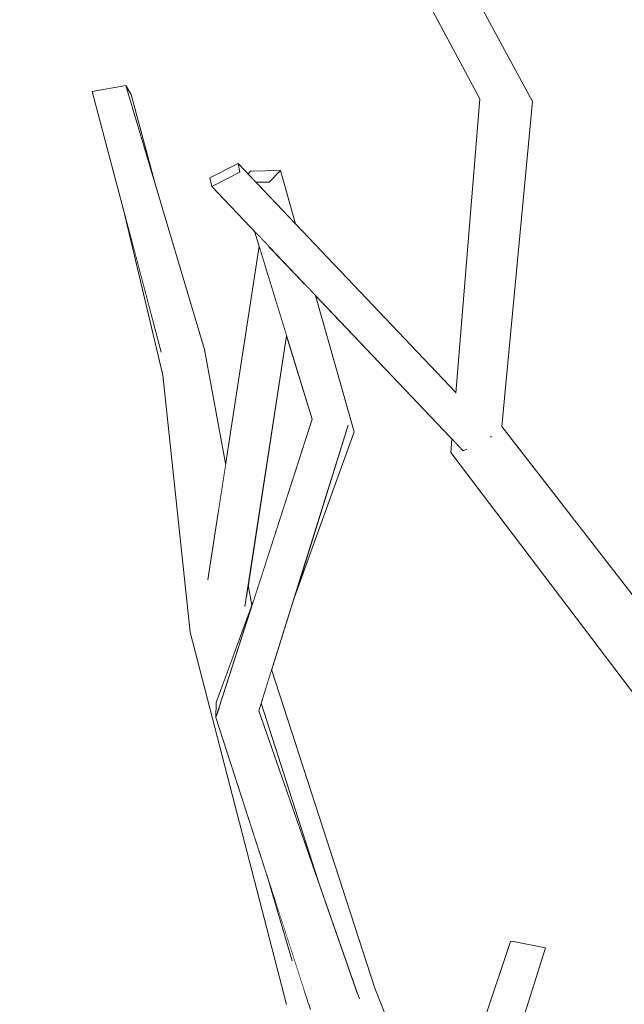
# Model space of a CAD drawing. Extents: x -289599 to -184549, y 66678 to 295474.
# Tile 140 of 256: x -267265 to -267196, y 72229 to 72342. Entities that reach past the tile are written whole.
import ezdxf

# ---------------------------------------------------------------- set-up
doc = ezdxf.new("R2010")
doc.units = 0
doc.header["$MEASUREMENT"] = 0
doc.linetypes.add('Wipeout_Contour', pattern=[1000, 0, -1000])
doc.layers.add('arch drzewa', color=8, linetype='Continuous')
doc.layers.add('Model Ściany', color=8, linetype='Continuous')
doc.layers.add('arch drzewa_Nr_Pióra__4', color=8, linetype='Continuous', lineweight=9)

msp = doc.modelspace()

# ---------------------------------------------------------------- wipeouts: each hides what was drawn before it
at = {"color": 254, "linetype": 'Wipeout_Contour', "lineweight": 0, "ltscale": 155815580.5429485}
msp.add_wipeout([(-266554.89, 73918.5), (-267404.89, 73918.5), (-267404.89, 71750.74), (-267394.05, 71748.38), (-267372.77, 71719.53), (-267373.64, 71718.42), (-267361.77, 71703.3), (-267362.86, 71707.49), (-267359.04, 71708.25), (-267358.29, 71705.38), (-267355.17, 71695.54), (-267346.43, 71685.62), (-267240.2, 71631.77), (-267227.65, 71618.5), (-267218.17, 71618.5), (-267220.21, 71620.82), (-267247.35, 71650.22), (-267302.21, 71663.9), (-267344.56, 71705.32), (-267344.38, 71705.62), (-267342.13, 71706.97), (-267301.15, 71667.98), (-267250.39, 71657.3), (-267251.23, 71718.8), (-267273.59, 71740.57), (-267303.22, 71763.94), (-267315.77, 71793.44), (-267312.12, 71795.22), (-267299.06, 71767.03), (-267278.28, 71751.59), (-267300.51, 71793.47), (-267299.07, 71794.08), (-267295.74, 71795.05), (-267269.02, 71744.71), (-267267.61, 71743.65), (-267242.21, 71719.01), (-267240.22, 71656.11), (-267209.85, 71623.74), (-267192.15, 71653.85), (-267191.46, 71694.71), (-267193.92, 71714.07), (-267240.91, 71785.35), (-267259.73, 71812.62), (-267259.88, 71812.93), (-267260.8, 71812.82), (-267270.86, 71824.37), (-267270.54, 71828.28), (-267284.76, 71838.86), (-267339.96, 71858.73), (-267360.22, 71897.52), (-267358.39, 71899.45), (-267355.97, 71898.67), (-267336.95, 71862.09), (-267284.5, 71844.32), (-267289.83, 71884.07), (-267289.74, 71884.6), (-267318.21, 71914.64), (-267315.25, 71916.35), (-267314.75, 71916.33), (-267285.4, 71886.11), (-267266.24, 71880.37), (-267263.37, 71892.41), (-267272.23, 71900.47), (-267271.16, 71917.53), (-267290.97, 71936.41), (-267293.6, 71962.94), (-267291, 71964.16), (-267288.75, 71963.13), (-267285.82, 71939.03), (-267270.75, 71924.2), (-267270.15, 71933.8), (-267268.22, 71934.27), (-267266.08, 71933.72), (-267266.79, 71920.31), (-267258.08, 71911.73), (-267250.14, 71948.8), (-267246.25, 71948.52), (-267246.21, 71946.67), (-267254.45, 71908.17), (-267252.47, 71906.21), (-267255.44, 71892.9), (-267227.55, 71869.33), (-267227.88, 71868.89), (-267227.73, 71868.84), (-267199.86, 71820.83), (-267198.77, 71802.23), (-267191.78, 71821.78), (-267221.92, 71864.2), (-267221.25, 71864.62), (-267218.99, 71865.53), (-267189.25, 71824.28), (-267188.66, 71858.3), (-267186.39, 71900.82), (-267222.82, 71986.56), (-267226.45, 71988.74), (-267224.64, 71990.83), (-267225.42, 71992.67), (-267229.06, 71999.34), (-267272.8, 72049.63), (-267294.95, 72051.63), (-267299.19, 72053.27), (-267330.73, 72076.07), (-267343.97, 72085.11), (-267390.39, 72099.59), (-267391.71, 72101.29), (-267389.57, 72103.42), (-267341.07, 72088.55), (-267328.2, 72079.46), (-267355.07, 72117.93), (-267355.02, 72119.18), (-267352.4, 72119.92), (-267325.31, 72083.33), (-267285.03, 72065.32), (-267313.51, 72104.32), (-267306.83, 72136.48), (-267310, 72141.1), (-267327.38, 72176.11), (-267325.58, 72177.05), (-267323.15, 72177.38), (-267308.13, 72149.23), (-267310.21, 72162.07), (-267306.83, 72162.95), (-267306.13, 72162.19), (-267303.17, 72145.56), (-267301.81, 72139.09), (-267289.28, 72122.03), (-267288.79, 72176.46), (-267286.85, 72176.89), (-267283.45, 72176.62), (-267284, 72114.84), (-267282.59, 72112.92), (-267248.87, 72053.1), (-267227.3, 72017.9), (-267229.32, 72048.9), (-267234.21, 72057.74), (-267236.98, 72061.01), (-267236.23, 72061.39), (-267250.28, 72086.77), (-267235.32, 72122.05), (-267228.73, 72157.87), (-267226.96, 72157.71), (-267226.37, 72157.6), (-267231.84, 72121.2), (-267245.33, 72088.35), (-267221.6, 72049.35), (-267221.55, 72048.99), (-267211.02, 72036.52), (-267224.99, 72066.7), (-267224.1, 72068.76), (-267220.34, 72068.94), (-267201.46, 72030.94), (-267205.13, 72046.01), (-267195.1, 72076.44), (-267196.57, 72076.37), (-267206.31, 72140.08), (-267220.79, 72182.17), (-267261.46, 72212.28), (-267294.12, 72221.23), (-267319.97, 72232.76), (-267344.72, 72248.99), (-267344.79, 72250.7), (-267342.36, 72251.89), (-267333.53, 72246.52), (-267331.86, 72248.22), (-267298.25, 72228.87), (-267290.01, 72225.52), (-267254.88, 72216.58), (-267222.76, 72193.85), (-267222.2, 72195.52), (-267234.49, 72228.61), (-267245.6, 72271.62), (-267248.78, 72301.27), (-267253.4, 72320.74), (-267256.92, 72334.03), (-267253.03, 72334.74), (-267252.42, 72333.68), (-267249.6, 72323.21), (-267243.96, 72304.25), (-267241.52, 72291.07), (-267237.66, 72316.17), (-267238.19, 72317.91), (-267243.11, 72323.08), (-267243.33, 72324.09), (-267240.09, 72325.73), (-267238.94, 72324.52), (-267238.64, 72324.84), (-267235.21, 72324.9), (-267233.47, 72318.76), (-267214.98, 72299.28), (-267212.2, 72333.19), (-267228.57, 72363.86), (-267226.03, 72365.13), (-267223.67, 72365.28), (-267206.11, 72332.9), (-267209.66, 72295.36), (-267181.01, 72258.39), (-267178.26, 72278.79), (-267178.28, 72280.56), (-267178.35, 72284.63), (-267179.79, 72286.84), (-267179.94, 72286.81), (-267180.16, 72287.39), (-267183.64, 72292.7), (-267184.72, 72299.54), (-267191.01, 72316.29), (-267194.12, 72352.21), (-267184.49, 72379.66), (-267181.78, 72379.12), (-267181.77, 72378.98), (-267190.2, 72352.49), (-267187.39, 72328.96), (-267186.13, 72329.22), (-267184.86, 72328.42), (-267179.85, 72303.15), (-267178.59, 72300.2), (-267179.23, 72341.99), (-267177.86, 72342.19), (-267175.84, 72342.16), (-267175.19, 72341.94), (-267175, 72335.45), (-267173.66, 72368.41), (-267171.45, 72368.51), (-267169.93, 72368.3), (-267170.4, 72322.65), (-267172.58, 72296.58), (-267157.45, 72312.87), (-267146.23, 72345.54), (-267142.87, 72345.09), (-267142.7, 72343.88), (-267152.89, 72309.78), (-267168.83, 72291.03), (-267169.46, 72282.3), (-267162.43, 72272.66), (-267162.33, 72257.61), (-267158.59, 72264.2), (-267152.34, 72309.05), (-267150.13, 72308.95), (-267148.64, 72308.74), (-267154.24, 72262.49), (-267162.27, 72247.35), (-267162.2, 72236.68), (-267135.6, 72265.25), (-267135.28, 72293), (-267131.42, 72293.3), (-267130.76, 72291.44), (-267131, 72270.18), (-267128.51, 72272.86), (-267122.12, 72299.75), (-267099.47, 72329.42), (-267097.98, 72329.77), (-267095.06, 72328.15), (-267116.44, 72300.44), (-267122.1, 72279.04), (-267096.71, 72303.64), (-267093.97, 72302.24), (-267092.55, 72300.96), (-267124.41, 72270.08), (-267124.47, 72270.11), (-267124.52, 72269.93), (-267131.09, 72262.5), (-267131.28, 72246.32), (-267091.76, 72275.06), (-267087.49, 72308.02), (-267082.99, 72307.8), (-267087.45, 72272.08), (-267129.48, 72240.53), (-267142.14, 72203.78), (-267139.97, 72201.92), (-267147.29, 72188.82), (-267148.25, 72186.05), (-267098.87, 72200.54), (-267078.78, 72244.31), (-267027.3, 72275.39), (-267024.95, 72273.24), (-267024.95, 72272.56), (-267073.28, 72242.57), (-267095.96, 72194.42), (-267152.29, 72175.83), (-267164.36, 72157.23), (-267164.31, 72155.32), (-267165.61, 72155.31), (-267166.47, 72153.98), (-267171.79, 72130.46), (-267171.79, 72129.72), (-267171.62, 72125.13), (-267168.64, 72128.16), (-267165.27, 72149.83), (-267163.68, 72151.86), (-267160.07, 72150.82), (-267162.38, 72127.73), (-267163.89, 72124.2), (-267171.23, 72114.39), (-267170.51, 72094.67), (-267170.45, 72094.54), (-267170.5, 72094.53), (-267169.08, 72055.64), (-267168.01, 72028.93), (-267166.71, 72022.75), (-267167.75, 72022.59), (-267166.11, 71981.58), (-267165.41, 71946.78), (-267160.96, 71940.17), (-267154.78, 71925.2), (-267157.32, 71971.72), (-267159.94, 72001.28), (-267163.82, 72055.82), (-267163.84, 72063.1), (-267164.32, 72077.48), (-267161.37, 72077.66), (-267160.94, 72076.85), (-267160.23, 72062.48), (-267159.66, 72054.84), (-267155.89, 72020.36), (-267152.04, 72041.87), (-267148.7, 72041.69), (-267146.72, 72041.2), (-267153.84, 72001.51), (-267153.6, 71999.34), (-267148.41, 71971.27), (-267141.73, 71910.81), (-267130.2, 71936.36), (-267124.65, 71946.44), (-267123.81, 71972.6), (-267099.22, 72018.98), (-267098.65, 72019.15), (-267098.69, 72019.63), (-267084.29, 72036.06), (-267073.32, 72053.32), (-267078.55, 72078.81), (-267075.93, 72079.42), (-267074.82, 72078.73), (-267070.47, 72057.8), (-267070.42, 72057.89), (-267056.61, 72091.8), (-267054.99, 72091.74), (-267051.8, 72090.79), (-267064.65, 72056.13), (-267068.73, 72049.4), (-267068.15, 72046.6), (-267077.33, 72035.21), (-267084.67, 72023.1), (-267062.19, 72029.47), (-267052.81, 72062.94), (-267048.42, 72062.22), (-267056.35, 72031.13), (-267054.58, 72031.63), (-267045.99, 72038.91), (-267032.16, 72051.01), (-267031.42, 72050.54), (-267020.35, 72062.61), (-267018.61, 72062.89), (-267015.99, 72061.06), (-267043.56, 72030.26), (-267052.71, 72027.73), (-267061.55, 72019.78), (-267080, 71992.99), (-267093.88, 71952.99), (-267084.28, 71961.07), (-267024.01, 71996.91), (-266998.65, 72044.15), (-266995.15, 72044.03), (-266993.91, 72042.09), (-267016.92, 71999.22), (-266957.08, 72017.32), (-266950.39, 72026.42), (-266930.3, 72054.71), (-266929.29, 72055.13), (-266926.46, 72053.39), (-266955.35, 72013.46), (-267019.39, 71992.96), (-267077.74, 71956.54), (-267099.7, 71936.7), (-267122.83, 71887.39), (-267126.74, 71865.63), (-267122.46, 71858.86), (-267124.14, 71868.46), (-267123.09, 71869.81), (-267120.43, 71869.49), (-267116.24, 71849), (-267114.26, 71845.88), (-267113.12, 71833.76), (-267112.64, 71831.42), (-267110.74, 71828.86), (-267105.17, 71849.14), (-267096.58, 71873.38), (-267095.7, 71875.13), (-267103.9, 71925.7), (-267100.53, 71926.23), (-267098.59, 71926.05), (-267091.65, 71883.21), (-267088.61, 71889.26), (-267081.24, 71913.31), (-267079.73, 71914.34), (-267076.87, 71912.94), (-267083.05, 71888.5), (-267089.79, 71871.89), (-267096.95, 71847.35), (-267104.1, 71819.91), (-267089.95, 71800.84), (-267077.85, 71836.95), (-267075.72, 71865.5), (-267049.63, 71904.05), (-267046.66, 71904.73), (-267045.7, 71902.48), (-267069.99, 71865.23), (-267070.6, 71836.16), (-267084.05, 71795.41), (-267080.14, 71787.89), (-267071.36, 71794.68), (-267054.59, 71808.43), (-267020.67, 71856.61), (-266986.06, 71878.82), (-266961.97, 71898.35), (-266959.13, 71896.29), (-266959.16, 71896.03), (-266960.68, 71894.8), (-266957.88, 71893.41), (-266958.11, 71891.29), (-267015.33, 71854.49), (-267048.81, 71806.87), (-267049.88, 71805.29), (-267051.19, 71803.49), (-267065.12, 71792.28), (-267077.11, 71782.06), (-267065.43, 71759.6), (-267041.15, 71802.36), (-267006.62, 71809.79), (-266983.4, 71843.27), (-266981.1, 71846.61), (-266980.61, 71847.28), (-266977.96, 71846.19), (-266980.37, 71842.76), (-267005.92, 71805.89), (-267036.06, 71799.94), (-267061.32, 71751.7), (-267059.69, 71748.58), (-267084.57, 71725.32), (-267053.86, 71730.73), (-267053.04, 71734.58), (-267021.97, 71756.89), (-267022.42, 71761.76), (-267023.39, 71770.12), (-267018.27, 71780.21), (-267014.6, 71780.62), (-267013.67, 71778.06), (-267017.46, 71767.62), (-267017.43, 71767.43), (-267016.39, 71760.9), (-267013.83, 71762.74), (-267011.35, 71761.13), (-267003.93, 71766.63), (-266968.16, 71773.45), (-266967.24, 71771.32), (-266967.8, 71770.63), (-267001.07, 71763.75), (-267015.13, 71753.08), (-267010.16, 71722.03), (-266957.77, 71737.3), (-266948.96, 71765.07), (-266943.45, 71764.4), (-266953.72, 71733.42), (-266957.11, 71732.26), (-266960.48, 71731.26), (-267010.07, 71715.44), (-267010.24, 71715.32), (-267010.34, 71714.69), (-267011.17, 71714.7), (-267050.84, 71688.31), (-267064.82, 71648.11), (-267103.31, 71618.5), (-266554.89, 71618.5), (-266554.89, 71746.14), (-266591.22, 71757.06), (-266615, 71786), (-266612.08, 71787.59), (-266610.19, 71788.38), (-266589.22, 71762.37), (-266564.6, 71755.4), (-266564.32, 71757.04), (-266563.13, 71758.14), (-266554.89, 71756.58)], dxfattribs=at).dxf.layer = 'Model Ściany'

# ---------------------------------------------------------------- next in the draw order: wipeouts: each hides what was drawn before it
at = {"color": 254, "linetype": 'Wipeout_Contour', "lineweight": 0, "ltscale": 972339.323424}
msp.add_wipeout([(-267253.03, 72334.74), (-267249.6, 72323.21), (-267252.42, 72333.68)], dxfattribs=at).dxf.layer = 'arch drzewa'
at = {"color": 254, "linetype": 'Wipeout_Contour', "lineweight": 0, "ltscale": 1296407.575511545}
msp.add_wipeout([(-267239.87, 72324.72), (-267240.09, 72325.73), (-267243.33, 72324.09), (-267243.11, 72323.08)], dxfattribs=at).dxf.layer = 'arch drzewa'
at = {"color": 254, "linetype": 'Wipeout_Contour', "lineweight": 0, "ltscale": 1296380.19637818}
msp.add_wipeout([(-267235.21, 72324.9), (-267236.49, 72323.59), (-267235.61, 72321.01), (-267233.47, 72318.76)], dxfattribs=at).dxf.layer = 'arch drzewa'
at = {"color": 254, "linetype": 'Wipeout_Contour', "lineweight": 0, "ltscale": 1296390.456395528}
msp.add_wipeout([(-267248.95, 72303.94), (-267242.39, 72285.35), (-267241.52, 72291.07), (-267243.96, 72304.25)], dxfattribs=at).dxf.layer = 'arch drzewa'
at = {"color": 254, "linetype": 'Wipeout_Contour', "lineweight": 0, "ltscale": 972266.319429}
msp.add_wipeout([(-267244.31, 72273.14), (-267241.38, 72266.89), (-267238.85, 72273.75)], dxfattribs=at).dxf.layer = 'arch drzewa'
at = {"color": 254, "linetype": 'Wipeout_Contour', "lineweight": 0, "ltscale": 1620435.621920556}
msp.add_wipeout([(-267234.5, 72305.83), (-267238.92, 72277.03), (-267238.49, 72274.73), (-267238.33, 72275.17), (-267231.55, 72296.22)], dxfattribs=at).dxf.layer = 'Model Ściany'

# ---------------------------------------------------------------- next in the draw order: wipeouts: each hides what was drawn before it
at = {"color": 254, "linetype": 'Wipeout_Contour', "lineweight": 0, "ltscale": 972287.613307}
msp.add_wipeout([(-267236.49, 72323.59), (-267235.67, 72321.07), (-267235.61, 72321.01)], dxfattribs=at).dxf.layer = 'arch drzewa'
at = {"color": 254, "linetype": 'Wipeout_Contour', "lineweight": 0, "ltscale": 1296348.543449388}
msp.add_wipeout([(-267239.08, 72275.96), (-267238.57, 72274.52), (-267238.49, 72274.73), (-267238.92, 72277.03)], dxfattribs=at).dxf.layer = 'arch drzewa'
at = {"color": 254, "linetype": 'Wipeout_Contour', "lineweight": 0, "ltscale": 972267.335659}
msp.add_wipeout([(-267244.31, 72273.14), (-267241.96, 72265.32), (-267241.38, 72266.89)], dxfattribs=at).dxf.layer = 'arch drzewa'
at = {"color": 254, "linetype": 'Wipeout_Contour', "lineweight": 0, "ltscale": 5184860.433089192}
msp.add_wipeout([(-267233.74, 72275.23), (-267236.22, 72267.31), (-267224.31, 72230.52), (-267216.81, 72211.59), (-267208.65, 72235.91), (-267208.51, 72235.93), (-267204.62, 72235.18), (-267214.14, 72204.85), (-267202.02, 72174.23), (-267183.38, 72194.82), (-267182.41, 72247.98), (-267182.35, 72248.45), (-267215.54, 72292.37), (-267215.41, 72293.92), (-267231.14, 72310.47), (-267226.71, 72294.76)], dxfattribs=at).dxf.layer = 'Model Ściany'

# ---------------------------------------------------------------- next in the draw order: wipeouts: each hides what was drawn before it
at = {"color": 254, "linetype": 'Wipeout_Contour', "lineweight": 0, "ltscale": 972290.560034}
msp.add_wipeout([(-267238.03, 72323.56), (-267235.67, 72321.07), (-267236.49, 72323.59)], dxfattribs=at).dxf.layer = 'arch drzewa'
at = {"color": 254, "linetype": 'Wipeout_Contour', "lineweight": 0, "ltscale": 972243.852309}
msp.add_wipeout([(-267233.74, 72275.23), (-267226.71, 72294.76), (-267227.4, 72295.52)], dxfattribs=at).dxf.layer = 'arch drzewa'
at = {"color": 254, "linetype": 'Wipeout_Contour', "lineweight": 0, "ltscale": 1296182.722036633}
msp.add_wipeout([(-267209.66, 72295.36), (-267211.54, 72293.43), (-267181.1, 72257.69), (-267181.01, 72258.39)], dxfattribs=at).dxf.layer = 'arch drzewa'
at = {"color": 254, "linetype": 'Wipeout_Contour', "lineweight": 0, "ltscale": 1620448.416194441}
msp.add_wipeout([(-267244.31, 72273.14), (-267245.6, 72271.62), (-267242.64, 72262.94), (-267242.63, 72263.49), (-267241.96, 72265.32)], dxfattribs=at).dxf.layer = 'arch drzewa'
at = {"color": 254, "linetype": 'Wipeout_Contour', "lineweight": 0, "ltscale": 972139.036597}
msp.add_wipeout([(-267218.04, 72192.45), (-267204.62, 72235.18), (-267208.51, 72235.93)], dxfattribs=at).dxf.layer = 'arch drzewa'

# ---------------------------------------------------------------- next in the draw order: wipeouts: each hides what was drawn before it
at = {"color": 254, "linetype": 'Wipeout_Contour', "lineweight": 0, "ltscale": 972205.481045}
msp.add_wipeout([(-267209.66, 72295.36), (-267206.11, 72332.9), (-267208.85, 72332.94)], dxfattribs=at).dxf.layer = 'arch drzewa'
at = {"color": 254, "linetype": 'Wipeout_Contour', "lineweight": 0, "ltscale": 1620488.804461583}
msp.add_wipeout([(-267238.94, 72324.52), (-267238.03, 72323.56), (-267236.49, 72323.59), (-267235.21, 72324.9), (-267238.64, 72324.84)], dxfattribs=at).dxf.layer = 'arch drzewa'
at = {"color": 254, "linetype": 'Wipeout_Contour', "lineweight": 0, "ltscale": 2916821.48597091}
msp.add_wipeout([(-267242.39, 72285.35), (-267248.95, 72303.94), (-267244.31, 72273.14), (-267238.85, 72273.75), (-267238.57, 72274.52), (-267239.08, 72275.96), (-267239.27, 72274.72), (-267243.18, 72274.27), (-267243.56, 72277.78)], dxfattribs=at).dxf.layer = 'arch drzewa'
at = {"color": 254, "linetype": 'Wipeout_Contour', "lineweight": 0, "ltscale": 1296143.006322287}
msp.add_wipeout([(-267211.54, 72293.43), (-267179.18, 72252.22), (-267181.2, 72256.94), (-267181.1, 72257.69)], dxfattribs=at).dxf.layer = 'arch drzewa'
at = {"color": 254, "linetype": 'Wipeout_Contour', "lineweight": 0, "ltscale": 972145.284634}
msp.add_wipeout([(-267208.51, 72235.93), (-267222.76, 72191.56), (-267218.04, 72192.45)], dxfattribs=at).dxf.layer = 'arch drzewa'

# ---------------------------------------------------------------- next in the draw order: wipeouts: each hides what was drawn before it
at = {"color": 254, "linetype": 'Wipeout_Contour', "lineweight": 0, "ltscale": 1620456.331963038}
msp.add_wipeout([(-267237.05, 72314.18), (-267243.18, 72274.27), (-267239.27, 72274.72), (-267234.5, 72305.83), (-267235.3, 72308.45)], dxfattribs=at).dxf.layer = 'arch drzewa'
at = {"color": 254, "linetype": 'Wipeout_Contour', "lineweight": 0, "ltscale": 972298.684117}
msp.add_wipeout([(-267248.95, 72303.94), (-267248.78, 72301.27), (-267244.31, 72273.14)], dxfattribs=at).dxf.layer = 'arch drzewa'
at = {"color": 254, "linetype": 'Wipeout_Contour', "lineweight": 0, "ltscale": 2592449.558614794}
msp.add_wipeout([(-267214.27, 72292.71), (-267215.54, 72292.37), (-267179.33, 72251.81), (-267179.18, 72252.22), (-267211.54, 72293.43), (-267214, 72292.78), (-267213.91, 72292.64), (-267214.11, 72292.54)], dxfattribs=at).dxf.layer = 'arch drzewa'
at = {"color": 254, "linetype": 'Wipeout_Contour', "lineweight": 0, "ltscale": 972147.759104}
msp.add_wipeout([(-267222.76, 72191.56), (-267208.51, 72235.93), (-267208.65, 72235.91)], dxfattribs=at).dxf.layer = 'arch drzewa'

# ---------------------------------------------------------------- next in the draw order: wipeouts: each hides what was drawn before it
at = {"color": 254, "linetype": 'Wipeout_Contour', "lineweight": 0, "ltscale": 972333.774397}
msp.add_wipeout([(-267243.96, 72304.25), (-267253.03, 72334.74), (-267256.92, 72334.03)], dxfattribs=at).dxf.layer = 'arch drzewa'
at = {"color": 254, "linetype": 'Wipeout_Contour', "lineweight": 0, "ltscale": 972201.254541}
msp.add_wipeout([(-267208.85, 72332.94), (-267211.54, 72293.43), (-267209.66, 72295.36)], dxfattribs=at).dxf.layer = 'arch drzewa'
at = {"color": 254, "linetype": 'Wipeout_Contour', "lineweight": 0, "ltscale": 1620162.990338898}
msp.add_wipeout([(-267179.33, 72251.81), (-267215.54, 72292.37), (-267180.34, 72245.81), (-267180.21, 72245.85), (-267180.2, 72246.83)], dxfattribs=at).dxf.layer = 'arch drzewa'
at = {"color": 254, "linetype": 'Wipeout_Contour', "lineweight": 0, "ltscale": 972150.327875}
msp.add_wipeout([(-267223.77, 72190.84), (-267222.76, 72191.56), (-267208.65, 72235.91)], dxfattribs=at).dxf.layer = 'arch drzewa'

# ---------------------------------------------------------------- next in the draw order: linework, layer by layer
at = {"layer": 'arch drzewa_Nr_Pióra__4', "linetype": 'Continuous'}
for p, q in [((-267208.51, 72235.93), (-267208.65, 72235.91)), ((-267204.62, 72235.18), (-267208.51, 72235.93))]:
    msp.add_line(p, q, dxfattribs=at)

# ---------------------------------------------------------------- next in the draw order: wipeouts: each hides what was drawn before it
at = {"color": 254, "linetype": 'Wipeout_Contour', "lineweight": 0, "ltscale": 972322.302281}
msp.add_wipeout([(-267256.92, 72334.03), (-267248.95, 72303.94), (-267243.96, 72304.25)], dxfattribs=at).dxf.layer = 'arch drzewa'
at = {"color": 254, "linetype": 'Wipeout_Contour', "lineweight": 0, "ltscale": 972212.782945}
msp.add_wipeout([(-267211.54, 72293.43), (-267208.85, 72332.94), (-267212.2, 72333.19)], dxfattribs=at).dxf.layer = 'arch drzewa'
at = {"color": 254, "linetype": 'Wipeout_Contour', "lineweight": 0, "ltscale": 972204.899103}
msp.add_wipeout([(-267215.41, 72293.92), (-267215.54, 72292.37), (-267214.27, 72292.71)], dxfattribs=at).dxf.layer = 'arch drzewa'
at = {"color": 254, "linetype": 'Wipeout_Contour', "lineweight": 0, "ltscale": 2592486.420249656}
msp.add_wipeout([(-267226.48, 72229.91), (-267230.93, 72228.65), (-267219.55, 72203.41), (-267216.81, 72211.59), (-267224.31, 72230.52), (-267226.33, 72229.95), (-267226.26, 72229.76), (-267226.39, 72229.86)], dxfattribs=at).dxf.layer = 'arch drzewa'

# ---------------------------------------------------------------- next in the draw order: linework, layer by layer
at = {"layer": 'arch drzewa_Nr_Pióra__4', "linetype": 'Continuous'}
for p, q in [((-267253.03, 72334.74), (-267256.92, 72334.03)), ((-267252.42, 72333.68), (-267253.03, 72334.74)), ((-267249.6, 72323.21), (-267252.42, 72333.68)), ((-267181.01, 72258.39), (-267209.66, 72295.36)), ((-267210.89, 72294.25), (-267210.87, 72294.18)), ((-267218.04, 72192.45), (-267204.62, 72235.18))]:
    msp.add_line(p, q, dxfattribs=at)

# ---------------------------------------------------------------- next in the draw order: wipeouts: each hides what was drawn before it
at = {"color": 254, "linetype": 'Wipeout_Contour', "lineweight": 0, "ltscale": 1620344.354152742}
msp.add_wipeout([(-267212.2, 72333.19), (-267214.98, 72299.23), (-267212.21, 72295.6), (-267214, 72292.78), (-267211.54, 72293.43)], dxfattribs=at).dxf.layer = 'arch drzewa'
at = {"color": 254, "linetype": 'Wipeout_Contour', "lineweight": 0, "ltscale": 1296374.381906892}
msp.add_wipeout([(-267243.56, 72277.78), (-267243.18, 72274.27), (-267237.05, 72314.18), (-267237.66, 72316.17)], dxfattribs=at).dxf.layer = 'arch drzewa'
at = {"color": 254, "linetype": 'Wipeout_Contour', "lineweight": 0, "ltscale": 1296301.269616}
msp.add_wipeout([(-267237.44, 72263.41), (-267232.46, 72247.88), (-267224.31, 72230.52), (-267236.22, 72267.31)], dxfattribs=at).dxf.layer = 'arch drzewa'
at = {"color": 254, "linetype": 'Wipeout_Contour', "lineweight": 0, "ltscale": 1296241.745482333}
msp.add_wipeout([(-267234.49, 72228.61), (-267221.55, 72197.46), (-267220.27, 72201.26), (-267230.93, 72228.65)], dxfattribs=at).dxf.layer = 'arch drzewa'

# ---------------------------------------------------------------- next in the draw order: linework, layer by layer
at = {"layer": 'arch drzewa_Nr_Pióra__4', "linetype": 'Continuous'}
msp.add_line((-267210.87, 72294.18), (-267211, 72294.12), dxfattribs=at)

# ---------------------------------------------------------------- next in the draw order: wipeouts: each hides what was drawn before it
at = {"color": 254, "linetype": 'Wipeout_Contour', "lineweight": 0, "ltscale": 972260.656925}
msp.add_wipeout([(-267206.11, 72332.9), (-267223.67, 72365.28), (-267226.21, 72364.01)], dxfattribs=at).dxf.layer = 'arch drzewa'
at = {"color": 254, "linetype": 'Wipeout_Contour', "lineweight": 0, "ltscale": 1296271.444500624}
msp.add_wipeout([(-267232.46, 72247.88), (-267230.9, 72243.02), (-267226.33, 72229.95), (-267224.31, 72230.52)], dxfattribs=at).dxf.layer = 'arch drzewa'

# ---------------------------------------------------------------- next in the draw order: linework, layer by layer
at = {"layer": 'arch drzewa_Nr_Pióra__4', "linetype": 'Continuous'}
for p, q in [((-267223.77, 72190.84), (-267208.65, 72235.91)), ((-267216.81, 72211.59), (-267224.31, 72230.52))]:
    msp.add_line(p, q, dxfattribs=at)

# ---------------------------------------------------------------- next in the draw order: wipeouts: each hides what was drawn before it
at = {"color": 254, "linetype": 'Wipeout_Contour', "lineweight": 0, "ltscale": 972238.801319}
msp.add_wipeout([(-267226.21, 72364.01), (-267208.85, 72332.94), (-267206.11, 72332.9)], dxfattribs=at).dxf.layer = 'arch drzewa'
at = {"color": 254, "linetype": 'Wipeout_Contour', "lineweight": 0, "ltscale": 972200.781008}
msp.add_wipeout([(-267231.59, 72230.81), (-267230.93, 72228.65), (-267226.48, 72229.91)], dxfattribs=at).dxf.layer = 'arch drzewa'

# ---------------------------------------------------------------- next in the draw order: wipeouts: each hides what was drawn before it
at = {"color": 254, "linetype": 'Wipeout_Contour', "lineweight": 0, "ltscale": 972267.729628}
msp.add_wipeout([(-267208.85, 72332.94), (-267226.21, 72364.01), (-267228.57, 72363.86)], dxfattribs=at).dxf.layer = 'arch drzewa'
at = {"color": 254, "linetype": 'Wipeout_Contour', "lineweight": 0, "ltscale": 972205.834537}
msp.add_wipeout([(-267230.93, 72228.65), (-267231.59, 72230.81), (-267231.57, 72230.52)], dxfattribs=at).dxf.layer = 'arch drzewa'

# ---------------------------------------------------------------- next in the draw order: wipeouts: each hides what was drawn before it
at = {"color": 254, "linetype": 'Wipeout_Contour', "lineweight": 0, "ltscale": 972247.005611}
msp.add_wipeout([(-267228.57, 72363.86), (-267212.2, 72333.19), (-267208.85, 72332.94)], dxfattribs=at).dxf.layer = 'arch drzewa'
at = {"color": 254, "linetype": 'Wipeout_Contour', "lineweight": 0, "ltscale": 3240764.962258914}
msp.add_wipeout([(-267245.6, 72271.62), (-267234.49, 72228.61), (-267230.93, 72228.65), (-267231.57, 72230.52), (-267231.94, 72228.7), (-267232.05, 72229.04), (-267233.88, 72233.81), (-267236.77, 72243.59), (-267242.65, 72261.77), (-267242.64, 72262.94)], dxfattribs=at).dxf.layer = 'arch drzewa'

# ---------------------------------------------------------------- next in the draw order: linework, layer by layer
at = {"layer": 'arch drzewa_Nr_Pióra__4', "linetype": 'Continuous'}
for p, q in [((-267206.11, 72332.9), (-267223.67, 72365.28)), ((-267212.2, 72333.19), (-267228.57, 72363.86)), ((-267209.66, 72295.36), (-267206.11, 72332.9))]:
    msp.add_line(p, q, dxfattribs=at)

# ---------------------------------------------------------------- next in the draw order: wipeouts: each hides what was drawn before it
at = {"color": 254, "linetype": 'Wipeout_Contour', "lineweight": 0, "ltscale": 972287.920832}
msp.add_wipeout([(-267244.31, 72273.14), (-267248.78, 72301.27), (-267245.6, 72271.62)], dxfattribs=at).dxf.layer = 'arch drzewa'
at = {"color": 254, "linetype": 'Wipeout_Contour', "lineweight": 0, "ltscale": 972236.892168}
msp.add_wipeout([(-267237.71, 72262.52), (-267230.9, 72243.02), (-267237.44, 72263.41)], dxfattribs=at).dxf.layer = 'arch drzewa'

# ---------------------------------------------------------------- next in the draw order: wipeouts: each hides what was drawn before it
at = {"color": 254, "linetype": 'Wipeout_Contour', "lineweight": 0, "ltscale": 972319.920294}
msp.add_wipeout([(-267253.4, 72320.74), (-267248.78, 72301.27), (-267248.95, 72303.94)], dxfattribs=at).dxf.layer = 'arch drzewa'
at = {"color": 254, "linetype": 'Wipeout_Contour', "lineweight": 0, "ltscale": 1296298.276387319}
msp.add_wipeout([(-267242.65, 72261.77), (-267226.39, 72229.86), (-267226.26, 72229.76), (-267237.71, 72262.52)], dxfattribs=at).dxf.layer = 'arch drzewa'

# ---------------------------------------------------------------- next in the draw order: linework, layer by layer
at = {"layer": 'arch drzewa_Nr_Pióra__4', "linetype": 'Continuous'}
for p, q in [((-267248.95, 72303.94), (-267256.92, 72334.03)), ((-267243.96, 72304.25), (-267253.03, 72334.74)), ((-267248.78, 72301.27), (-267253.4, 72320.74)), ((-267245.6, 72271.62), (-267248.78, 72301.27))]:
    msp.add_line(p, q, dxfattribs=at)

# ---------------------------------------------------------------- next in the draw order: wipeouts: each hides what was drawn before it
at = {"color": 254, "linetype": 'Wipeout_Contour', "lineweight": 0, "ltscale": 972249.339529}
msp.add_wipeout([(-267231.55, 72296.22), (-267237.71, 72262.52), (-267227.4, 72295.52)], dxfattribs=at).dxf.layer = 'arch drzewa'
at = {"color": 254, "linetype": 'Wipeout_Contour', "lineweight": 0, "ltscale": 1944423.093310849}
msp.add_wipeout([(-267226.39, 72229.86), (-267242.65, 72261.77), (-267231.94, 72228.7), (-267231.57, 72230.52), (-267231.59, 72230.81), (-267226.48, 72229.91)], dxfattribs=at).dxf.layer = 'arch drzewa'

# ---------------------------------------------------------------- next in the draw order: wipeouts: each hides what was drawn before it
at = {"color": 254, "linetype": 'Wipeout_Contour', "lineweight": 0, "ltscale": 972255.426276}
msp.add_wipeout([(-267231.55, 72296.22), (-267242.65, 72261.77), (-267237.71, 72262.52)], dxfattribs=at).dxf.layer = 'arch drzewa'
at = {"color": 254, "linetype": 'Wipeout_Contour', "lineweight": 0, "ltscale": 1296290.810165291}
msp.add_wipeout([(-267233.71, 72234.16), (-267236.77, 72243.59), (-267233.88, 72233.81), (-267232.05, 72229.04)], dxfattribs=at).dxf.layer = 'arch drzewa'

# ---------------------------------------------------------------- next in the draw order: linework, layer by layer
at = {"layer": 'arch drzewa_Nr_Pióra__4', "linetype": 'Continuous'}
for p, q in [((-267224.31, 72230.52), (-267236.22, 72267.31)), ((-267230.9, 72243.02), (-267237.44, 72263.41)), ((-267237.71, 72262.58), (-267237.71, 72262.52)), ((-267226.09, 72229.27), (-267237.71, 72262.52)), ((-267233.84, 72233.68), (-267236.77, 72243.59))]:
    msp.add_line(p, q, dxfattribs=at)

# ---------------------------------------------------------------- next in the draw order: wipeouts: each hides what was drawn before it
at = {"color": 254, "linetype": 'Wipeout_Contour', "lineweight": 0, "ltscale": 972258.371184}
msp.add_wipeout([(-267231.14, 72310.47), (-267232.53, 72311.95), (-267226.71, 72294.76)], dxfattribs=at).dxf.layer = 'arch drzewa'
at = {"color": 254, "linetype": 'Wipeout_Contour', "lineweight": 0, "ltscale": 972261.419135}
msp.add_wipeout([(-267242.65, 72261.77), (-267238.33, 72275.17), (-267242.63, 72263.49)], dxfattribs=at).dxf.layer = 'arch drzewa'

# ---------------------------------------------------------------- next in the draw order: linework, layer by layer
at = {"layer": 'arch drzewa_Nr_Pióra__4', "linetype": 'Continuous'}
for p, q in [((-267238.49, 72274.73), (-267238.92, 72277.03)), ((-267242.63, 72263.49), (-267238.33, 72275.17)), ((-267234.49, 72228.61), (-267245.6, 72271.62)), ((-267242.65, 72261.77), (-267242.63, 72263.49)), ((-267242.65, 72261.77), (-267242.28, 72262.82)), ((-267231.74, 72228.06), (-267242.65, 72261.77))]:
    msp.add_line(p, q, dxfattribs=at)

# ---------------------------------------------------------------- next in the draw order: wipeouts: each hides what was drawn before it
at = {"color": 254, "linetype": 'Wipeout_Contour', "lineweight": 0, "ltscale": 1296341.53798232}
msp.add_wipeout([(-267232.81, 72312.24), (-267227.4, 72295.52), (-267226.71, 72294.76), (-267232.53, 72311.95)], dxfattribs=at).dxf.layer = 'arch drzewa'

# ---------------------------------------------------------------- next in the draw order: wipeouts: each hides what was drawn before it
at = {"color": 254, "linetype": 'Wipeout_Contour', "lineweight": 0, "ltscale": 972266.556461}
msp.add_wipeout([(-267236.7, 72316.34), (-267227.4, 72295.52), (-267232.81, 72312.24)], dxfattribs=at).dxf.layer = 'arch drzewa'

# ---------------------------------------------------------------- next in the draw order: wipeouts: each hides what was drawn before it
at = {"color": 254, "linetype": 'Wipeout_Contour', "lineweight": 0, "ltscale": 1296358.139679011}
msp.add_wipeout([(-267236.7, 72316.34), (-267238.19, 72317.91), (-267231.55, 72296.22), (-267227.4, 72295.52)], dxfattribs=at).dxf.layer = 'arch drzewa'

# ---------------------------------------------------------------- next in the draw order: wipeouts: each hides what was drawn before it
at = {"color": 254, "linetype": 'Wipeout_Contour', "lineweight": 0, "ltscale": 1944472.305846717}
msp.add_wipeout([(-267239.87, 72324.72), (-267243.11, 72323.08), (-267214.11, 72292.54), (-267213.91, 72292.64), (-267214, 72292.78), (-267212.21, 72295.6)], dxfattribs=at).dxf.layer = 'arch drzewa'

# ---------------------------------------------------------------- next in the draw order: linework, layer by layer
at = {"layer": 'arch drzewa_Nr_Pióra__4', "linetype": 'Continuous'}
for p, q in [((-267243.11, 72323.08), (-267243.33, 72324.09)), ((-267241.52, 72291.07), (-267243.96, 72304.25)), ((-267233.74, 72275.23), (-267226.71, 72294.76)), ((-267215.54, 72292.37), (-267215.41, 72293.92)), ((-267180.34, 72245.81), (-267215.54, 72292.37)), ((-267213.71, 72292.74), (-267214.11, 72292.54))]:
    msp.add_line(p, q, dxfattribs=at)

# ---------------------------------------------------------------- next in the draw order: wipeouts: each hides what was drawn before it
at = {"color": 254, "linetype": 'Wipeout_Contour', "lineweight": 0, "ltscale": 1620407.404106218}
msp.add_wipeout([(-267240.09, 72325.73), (-267239.87, 72324.72), (-267212.21, 72295.6), (-267214.98, 72299.23), (-267214.98, 72299.28)], dxfattribs=at).dxf.layer = 'arch drzewa'

# ---------------------------------------------------------------- next in the draw order: linework, layer by layer
at = {"layer": 'arch drzewa_Nr_Pióra__4', "linetype": 'Continuous'}
for p, q in [((-267214.98, 72299.19), (-267212.2, 72333.19)), ((-267243.33, 72324.09), (-267240.09, 72325.73)), ((-267239.87, 72324.72), (-267243.11, 72323.08)), ((-267240.09, 72325.73), (-267239.87, 72324.72)), ((-267214.98, 72299.28), (-267240.09, 72325.73)), ((-267238.94, 72324.52), (-267238.64, 72324.84)), ((-267238.64, 72324.84), (-267235.21, 72324.9)), ((-267235.21, 72324.9), (-267236.49, 72323.59)), ((-267233.47, 72318.76), (-267235.21, 72324.9)), ((-267236.49, 72323.59), (-267238.03, 72323.56)), ((-267214.11, 72292.54), (-267243.11, 72323.08)), ((-267231.55, 72296.22), (-267238.19, 72317.91)), ((-267243.57, 72277.65), (-267237.66, 72316.17)), ((-267226.71, 72294.76), (-267231.14, 72310.47)), ((-267239.29, 72274.59), (-267234.5, 72305.83)), ((-267242.65, 72261.77), (-267231.55, 72296.22)), ((-267237.71, 72262.52), (-267227.4, 72295.52))]:
    msp.add_line(p, q, dxfattribs=at)

doc.saveas('drawing.dxf')
